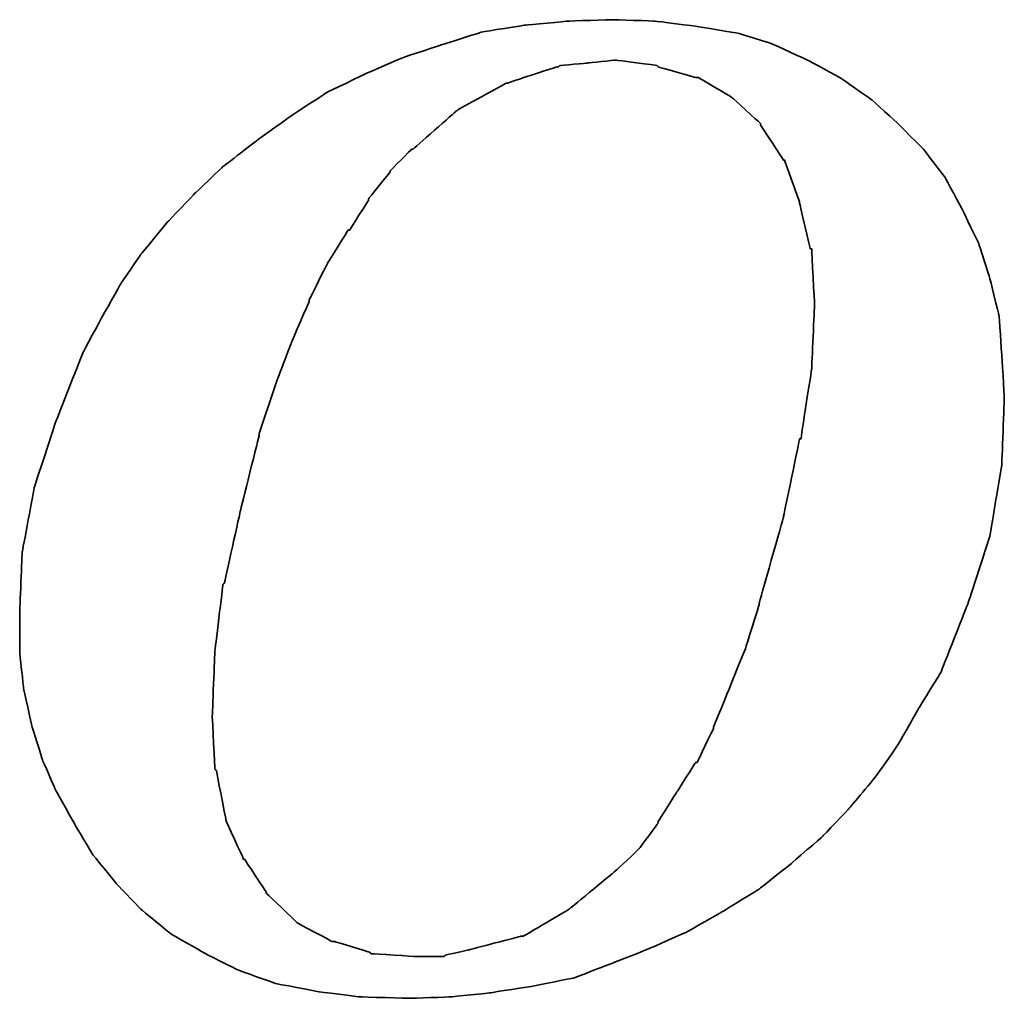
# Model space of a CAD drawing. Header units: millimetres. Extents: x 31 to 369, y 104 to 228.
# Tile 56 of 61: x 303.13 to 305.86, y 140.46 to 143.17. Entities that reach past the tile are written whole.
import ezdxf

# ---------------------------------------------------------------- set-up
doc = ezdxf.new("R2010")
doc.units = ezdxf.units.MM
doc.layers.add('DIM', color=4, linetype='CONTINUOUS')
doc.layers.add('layer 1', color=7, linetype='CONTINUOUS')

# ---------------------------------------------------------------- blocks, each defined once
blk = doc.blocks.new('TBI MOTION logo(完整正式版)')
at = {"layer": 'layer 1', "color": 22, "lineweight": 35}
for points, knots in [([(35.79625, -6.98375), (35.79625, -6.98375), (36.23125, -7.43875), (36.23125, -7.43875), (36.23125, -7.43875), (36.23125, -7.43875), (36.75625, -7.87125), (36.75625, -7.87125), (36.75625, -7.87125), (36.75625, -7.87125), (37.33125, -8.20375), (37.33125, -8.20375), (37.33125, -8.20375), (37.33125, -8.20375), (37.95625, -8.51875), (37.95625, -8.51875), (37.95625, -8.51875), (37.95625, -8.51875), (38.62625, -8.75875), (38.62625, -8.75875), (38.62625, -8.75875), (38.62625, -8.75875), (39.37125, -8.90375), (39.37125, -8.90375), (39.37125, -8.90375), (39.37125, -8.90375), (40.14125, -8.99875), (40.14125, -8.99875), (40.14125, -8.99875), (40.14125, -8.99875), (41.02625, -9.02375), (41.02625, -9.02375), (41.02625, -9.02375), (41.02625, -9.02375), (41.74625, -8.99875), (41.74625, -8.99875), (41.74625, -8.99875), (41.74625, -8.99875), (42.46625, -8.92375), (42.46625, -8.92375), (42.46625, -8.92375), (42.46625, -8.92375), (43.21125, -8.80625), (43.21125, -8.80625), (43.21125, -8.80625), (43.21125, -8.80625), (43.93125, -8.66375), (43.93125, -8.66375), (43.93125, -8.66375), (43.93125, -8.66375), (44.62625, -8.39875), (44.62625, -8.39875), (44.62625, -8.39875), (44.62625, -8.39875), (45.29625, -8.13375), (45.29625, -8.13375), (45.29625, -8.13375), (45.29625, -8.13375), (45.94625, -7.84375), (45.94625, -7.84375), (45.94625, -7.84375), (45.94625, -7.84375), (46.61625, -7.46375), (46.61625, -7.46375), (46.61625, -7.46375), (46.61625, -7.46375), (47.24125, -7.07875), (47.24125, -7.07875), (47.24125, -7.07875), (47.24125, -7.07875), (47.81625, -6.62375), (47.81625, -6.62375), (47.81625, -6.62375), (47.81625, -6.62375), (48.36875, -6.14375), (48.36875, -6.14375), (48.36875, -6.14375), (48.36875, -6.14375), (48.84625, -5.64125), (48.84625, -5.64125), (48.84625, -5.64125), (48.84625, -5.64125), (49.32625, -5.06375), (49.32625, -5.06375), (49.32625, -5.06375), (49.32625, -5.06375), (49.71125, -4.51374), (49.71125, -4.51374), (49.71125, -4.51374), (49.71125, -4.51374), (50.09625, -3.83874), (50.09625, -3.83874), (50.09625, -3.83874), (50.09625, -3.83874), (50.48125, -3.21374), (50.48125, -3.21374), (50.48125, -3.21374), (50.48125, -3.21374), (50.96125, -1.99125), (50.96125, -1.99125), (50.96125, -1.99125), (50.96125, -1.99125), (51.34375, -0.81875), (51.34375, -0.81875), (51.34375, -0.81875), (51.34375, -0.81875), (51.56125, 0.45624), (51.56125, 0.45624), (51.56125, 0.45624), (51.56125, 0.45624), (51.60625, 1.67624), (51.60625, 1.67624), (51.60625, 1.67624), (51.60625, 1.67624), (51.56125, 2.44625), (51.56125, 2.44625), (51.56125, 2.44625), (51.56125, 2.44625), (51.51125, 3.14125), (51.51125, 3.14125), (51.51125, 3.14125), (51.51125, 3.14125), (51.34375, 3.81125), (51.34375, 3.81125), (51.34375, 3.81125), (51.34375, 3.81125), (51.15125, 4.41125), (51.15125, 4.41125), (51.15125, 4.41125), (51.15125, 4.41125), (50.86125, 5.01125), (50.86125, 5.01125), (50.86125, 5.01125), (50.86125, 5.01125), (50.55125, 5.58875), (50.55125, 5.58875), (50.55125, 5.58875), (50.55125, 5.58875), (50.16625, 6.09125), (50.16625, 6.09125), (50.16625, 6.09125), (50.16625, 6.09125), (49.71125, 6.54875), (49.71125, 6.54875), (49.71125, 6.54875), (49.71125, 6.54875), (49.23125, 6.98125), (49.23125, 6.98125), (49.23125, 6.98125), (49.23125, 6.98125), (48.67875, 7.36625), (48.67875, 7.36625), (48.67875, 7.36625), (48.67875, 7.36625), (48.10375, 7.67625), (48.10375, 7.67625), (48.10375, 7.67625), (48.10375, 7.67625), (47.48125, 7.96375), (47.48125, 7.96375), (47.48125, 7.96375), (47.48125, 7.96375), (46.85625, 8.15625), (46.85625, 8.15625), (46.85625, 8.15625), (46.85625, 8.15625), (46.13625, 8.27624), (46.13625, 8.27624), (46.13625, 8.27624), (46.13625, 8.27624), (45.39125, 8.37125), (45.39125, 8.37125), (45.39125, 8.37125), (45.39125, 8.37125), (44.62625, 8.39624), (44.62625, 8.39624), (44.62625, 8.39624), (44.62625, 8.39624), (43.83625, 8.37125), (43.83625, 8.37125), (43.83625, 8.37125), (43.83625, 8.37125), (43.09125, 8.30125), (43.09125, 8.30125), (43.09125, 8.30125), (43.09125, 8.30125), (42.32125, 8.18125), (42.32125, 8.18125), (42.32125, 8.18125), (42.32125, 8.18125), (41.62875, 7.96375), (41.62875, 7.96375), (41.62875, 7.96375), (41.62875, 7.96375), (40.90625, 7.72625), (40.90625, 7.72625), (40.90625, 7.72625), (40.90625, 7.72625), (40.23624, 7.43625), (40.23624, 7.43625), (40.23624, 7.43625), (40.23624, 7.43625), (39.54124, 7.10125), (39.54124, 7.10125), (39.54124, 7.10125), (39.54124, 7.10125), (38.91625, 6.69125), (38.91625, 6.69125), (38.91625, 6.69125), (38.91625, 6.69125), (38.31625, 6.26125), (38.31625, 6.26125), (38.31625, 6.26125), (38.31625, 6.26125), (37.69125, 5.78125), (37.69125, 5.78125), (37.69125, 5.78125), (37.69125, 5.78125), (37.18625, 5.30125), (37.18625, 5.30125), (37.18625, 5.30125), (37.18625, 5.30125), (36.70625, 4.79624), (36.70625, 4.79624), (36.70625, 4.79624), (36.70625, 4.79624), (36.23125, 4.22125), (36.23125, 4.22125), (36.23125, 4.22125), (36.23125, 4.22125), (35.87124, 3.69375), (35.87124, 3.69375), (35.87124, 3.69375), (35.87124, 3.69375), (35.53125, 3.09125), (35.53125, 3.09125), (35.53125, 3.09125), (35.53125, 3.09125), (35.19875, 2.47125), (35.19875, 2.47125), (35.19875, 2.47125), (35.19875, 2.47125), (34.71625, 1.24625), (34.71625, 1.24625), (34.71625, 1.24625), (34.71625, 1.24625), (34.33125, 0.06874), (34.33125, 0.06874), (34.33125, 0.06874), (34.33125, 0.06874), (34.11625, -1.07875), (34.11625, -1.07875), (34.11625, -1.07875), (34.11625, -1.07875), (34.07125, -2.15875), (34.07125, -2.15875), (34.07125, -2.15875), (34.07125, -2.15875), (34.07125, -2.85375), (34.07125, -2.85375), (34.07125, -2.85375), (34.07125, -2.85375), (34.14125, -3.50375), (34.14125, -3.50375), (34.14125, -3.50375), (34.14125, -3.50375), (34.28625, -4.17375), (34.28625, -4.17375), (34.28625, -4.17375), (34.28625, -4.17375), (34.47625, -4.77624), (34.47625, -4.77624), (34.47625, -4.77624), (34.47625, -4.77624), (34.71625, -5.32625), (34.71625, -5.32625), (34.71625, -5.32625), (34.71625, -5.32625), (35.05375, -5.92875), (35.05375, -5.92875), (35.05375, -5.92875), (35.05375, -5.92875), (35.36375, -6.45375), (35.36375, -6.45375), (35.36375, -6.45375), (35.36375, -6.45375), (35.79625, -6.98375), (35.79625, -6.98375)], [0, 0, 0, 0, 0.01388889, 0.01388889, 0.01388889, 0.0138889, 0.02777778, 0.02777778, 0.02777778, 0.02777779, 0.04166667, 0.04166667, 0.04166667, 0.04166668, 0.05555556, 0.05555556, 0.05555556, 0.05555557, 0.06944444, 0.06944444, 0.06944444, 0.06944445, 0.08333333, 0.08333333, 0.08333333, 0.08333334, 0.09722222, 0.09722222, 0.09722222, 0.09722223, 0.11111111, 0.11111111, 0.11111111, 0.11111112, 0.125, 0.125, 0.125, 0.12500001, 0.13888889, 0.13888889, 0.13888889, 0.1388889, 0.15277778, 0.15277778, 0.15277778, 0.15277779, 0.16666667, 0.16666667, 0.16666667, 0.16666668, 0.18055556, 0.18055556, 0.18055556, 0.18055557, 0.19444444, 0.19444444, 0.19444444, 0.19444445, 0.20833333, 0.20833333, 0.20833333, 0.20833334, 0.22222222, 0.22222222, 0.22222222, 0.22222223, 0.23611111, 0.23611111, 0.23611111, 0.23611112, 0.25, 0.25, 0.25, 0.25000001, 0.26388889, 0.26388889, 0.26388889, 0.2638889, 0.27777778, 0.27777778, 0.27777778, 0.27777779, 0.29166667, 0.29166667, 0.29166667, 0.29166668, 0.30555556, 0.30555556, 0.30555556, 0.30555557, 0.31944444, 0.31944444, 0.31944444, 0.31944445, 0.33333333, 0.33333333, 0.33333333, 0.33333334, 0.34722222, 0.34722222, 0.34722222, 0.34722223, 0.36111111, 0.36111111, 0.36111111, 0.36111112, 0.375, 0.375, 0.375, 0.37500001, 0.38888889, 0.38888889, 0.38888889, 0.3888889, 0.40277778, 0.40277778, 0.40277778, 0.40277779, 0.41666667, 0.41666667, 0.41666667, 0.41666668, 0.43055556, 0.43055556, 0.43055556, 0.43055557, 0.44444444, 0.44444444, 0.44444444, 0.44444445, 0.45833333, 0.45833333, 0.45833333, 0.45833334, 0.47222222, 0.47222222, 0.47222222, 0.47222223, 0.48611111, 0.48611111, 0.48611111, 0.48611112, 0.5, 0.5, 0.5, 0.50000001, 0.51388889, 0.51388889, 0.51388889, 0.5138889, 0.52777778, 0.52777778, 0.52777778, 0.52777779, 0.54166667, 0.54166667, 0.54166667, 0.54166668, 0.55555556, 0.55555556, 0.55555556, 0.55555557, 0.56944444, 0.56944444, 0.56944444, 0.56944445, 0.58333333, 0.58333333, 0.58333333, 0.58333334, 0.59722222, 0.59722222, 0.59722222, 0.59722223, 0.61111111, 0.61111111, 0.61111111, 0.61111112, 0.625, 0.625, 0.625, 0.62500001, 0.63888889, 0.63888889, 0.63888889, 0.6388889, 0.65277778, 0.65277778, 0.65277778, 0.65277779, 0.66666667, 0.66666667, 0.66666667, 0.66666668, 0.68055556, 0.68055556, 0.68055556, 0.68055557, 0.69444444, 0.69444444, 0.69444444, 0.69444445, 0.70833333, 0.70833333, 0.70833333, 0.70833334, 0.72222222, 0.72222222, 0.72222222, 0.72222223, 0.73611111, 0.73611111, 0.73611111, 0.73611112, 0.75, 0.75, 0.75, 0.75000001, 0.76388889, 0.76388889, 0.76388889, 0.7638889, 0.77777778, 0.77777778, 0.77777778, 0.77777779, 0.79166667, 0.79166667, 0.79166667, 0.79166668, 0.80555556, 0.80555556, 0.80555556, 0.80555557, 0.81944444, 0.81944444, 0.81944444, 0.81944445, 0.83333333, 0.83333333, 0.83333333, 0.83333334, 0.84722222, 0.84722222, 0.84722222, 0.84722223, 0.86111111, 0.86111111, 0.86111111, 0.86111112, 0.875, 0.875, 0.875, 0.87500001, 0.88888889, 0.88888889, 0.88888889, 0.8888889, 0.90277778, 0.90277778, 0.90277778, 0.90277779, 0.91666667, 0.91666667, 0.91666667, 0.91666668, 0.93055556, 0.93055556, 0.93055556, 0.93055557, 0.94444444, 0.94444444, 0.94444444, 0.94444445, 0.95833333, 0.95833333, 0.95833333, 0.95833334, 0.97222222, 0.97222222, 0.97222222, 0.97222223, 0.98611111, 0.98611111, 0.98611111, 0.98611112, 1, 1, 1, 1]), ([(38.33875, 1.03124), (38.33875, 1.03124), (38.62625, 1.89625), (38.62625, 1.89625), (38.62625, 1.89625), (38.62625, 1.89625), (38.91625, 2.66375), (38.91625, 2.66375), (38.91625, 2.66375), (38.91625, 2.66375), (39.22625, 3.38125), (39.22625, 3.38125), (39.22625, 3.38125), (39.22625, 3.38125), (39.22625, 3.40624), (39.22625, 3.40624), (39.22625, 3.40624), (39.22625, 3.40624), (39.56124, 4.07624), (39.56124, 4.07624), (39.56124, 4.07624), (39.56124, 4.07624), (39.92125, 4.65125), (39.92125, 4.65125), (39.92125, 4.65125), (39.92125, 4.65125), (39.94625, 4.65125), (39.94625, 4.65125), (39.94625, 4.65125), (39.94625, 4.65125), (40.28125, 5.17875), (40.28125, 5.17875), (40.28125, 5.17875), (40.28125, 5.17875), (40.28125, 5.20375), (40.28125, 5.20375), (40.28125, 5.20375), (40.28125, 5.20375), (40.66875, 5.68625), (40.66875, 5.68625), (40.66875, 5.68625), (40.66875, 5.68625), (40.66875, 5.70625), (40.66875, 5.70625), (40.66875, 5.70625), (40.66875, 5.70625), (41.05124, 6.09125), (41.05124, 6.09125), (41.05124, 6.09125), (41.05124, 6.09125), (41.07625, 6.09125), (41.07625, 6.09125), (41.07625, 6.09125), (41.07625, 6.09125), (41.84125, 6.76625), (41.84125, 6.76625), (41.84125, 6.76625), (41.84125, 6.76625), (41.86625, 6.78625), (41.86625, 6.78625), (41.86625, 6.78625), (41.86625, 6.78625), (42.73125, 7.26624), (42.73125, 7.26624), (42.73125, 7.26624), (42.73125, 7.26624), (42.75625, 7.26624), (42.75625, 7.26624), (42.75625, 7.26624), (42.75625, 7.26624), (43.18625, 7.41125), (43.18625, 7.41125), (43.18625, 7.41125), (43.18625, 7.41125), (43.64125, 7.55625), (43.64125, 7.55625), (43.64125, 7.55625), (43.64125, 7.55625), (43.66625, 7.55625), (43.66625, 7.55625), (43.66625, 7.55625), (43.66625, 7.55625), (43.69125, 7.58124), (43.69125, 7.58124), (43.69125, 7.58124), (43.69125, 7.58124), (44.19125, 7.62625), (44.19125, 7.62625), (44.19125, 7.62625), (44.19125, 7.62625), (44.67125, 7.67625), (44.67125, 7.67625), (44.67125, 7.67625), (44.67125, 7.67625), (44.69625, 7.67625), (44.69625, 7.67625), (44.69625, 7.67625), (44.69625, 7.67625), (45.41875, 7.58124), (45.41875, 7.58124), (45.41875, 7.58124), (45.41875, 7.58124), (45.44125, 7.55625), (45.44125, 7.55625), (45.44125, 7.55625), (45.44125, 7.55625), (46.11125, 7.36625), (46.11125, 7.36625), (46.11125, 7.36625), (46.11125, 7.36625), (46.13625, 7.36625), (46.13625, 7.36625), (46.13625, 7.36625), (46.13625, 7.36625), (46.15875, 7.36625), (46.15875, 7.36625), (46.15875, 7.36625), (46.15875, 7.36625), (46.73625, 7.02624), (46.73625, 7.02624), (46.73625, 7.02624), (46.73625, 7.02624), (46.76125, 7.00624), (46.76125, 7.00624), (46.76125, 7.00624), (46.76125, 7.00624), (47.24125, 6.57124), (47.24125, 6.57124), (47.24125, 6.57124), (47.24125, 6.57124), (47.26625, 6.54875), (47.26625, 6.54875), (47.26625, 6.54875), (47.26625, 6.54875), (47.26625, 6.52375), (47.26625, 6.52375), (47.26625, 6.52375), (47.26625, 6.52375), (47.67375, 5.89875), (47.67375, 5.89875), (47.67375, 5.89875), (47.67375, 5.89875), (47.69625, 5.89875), (47.69625, 5.89875), (47.69625, 5.89875), (47.69625, 5.89875), (47.69625, 5.87625), (47.69625, 5.87625), (47.69625, 5.87625), (47.69625, 5.87625), (47.96125, 5.15625), (47.96125, 5.15625), (47.96125, 5.15625), (47.96125, 5.15625), (47.96125, 5.13125), (47.96125, 5.13125), (47.96125, 5.13125), (47.96125, 5.13125), (48.15125, 4.31875), (48.15125, 4.31875), (48.15125, 4.31875), (48.15125, 4.31875), (48.17625, 4.31875), (48.17625, 4.31875), (48.17625, 4.31875), (48.17625, 4.31875), (48.17625, 4.29125), (48.17625, 4.29125), (48.17625, 4.29125), (48.17625, 4.29125), (48.22625, 3.33125), (48.22625, 3.33125), (48.22625, 3.33125), (48.22625, 3.33125), (48.22625, 3.30875), (48.22625, 3.30875), (48.22625, 3.30875), (48.22625, 3.30875), (48.17625, 2.20624), (48.17625, 2.20624), (48.17625, 2.20624), (48.17625, 2.20624), (48.17625, 2.18124), (48.17625, 2.18124), (48.17625, 2.18124), (48.17625, 2.18124), (47.98375, 0.93624), (47.98375, 0.93624), (47.98375, 0.93624), (47.98375, 0.93624), (47.96125, 0.93624), (47.96125, 0.93624), (47.96125, 0.93624), (47.96125, 0.93624), (47.67375, -0.45874), (47.67375, -0.45874), (47.67375, -0.45874), (47.67375, -0.45874), (47.24125, -1.99125), (47.24125, -1.99125), (47.24125, -1.99125), (47.24125, -1.99125), (47.24125, -2.01874), (47.24125, -2.01874), (47.24125, -2.01874), (47.24125, -2.01874), (47.00125, -2.78375), (47.00125, -2.78375), (47.00125, -2.78375), (47.00125, -2.78375), (46.71125, -3.50375), (46.71125, -3.50375), (46.71125, -3.50375), (46.71125, -3.50375), (46.42625, -4.19875), (46.42625, -4.19875), (46.42625, -4.19875), (46.42625, -4.19875), (46.42625, -4.22375), (46.42625, -4.22375), (46.42625, -4.22375), (46.42625, -4.22375), (46.13625, -4.82374), (46.13625, -4.82374), (46.13625, -4.82374), (46.13625, -4.82374), (46.11125, -4.82374), (46.11125, -4.82374), (46.11125, -4.82374), (46.11125, -4.82374), (45.77625, -5.35125), (45.77625, -5.35125), (45.77625, -5.35125), (45.77625, -5.35125), (45.44125, -5.87875), (45.44125, -5.87875), (45.44125, -5.87875), (45.44125, -5.87875), (45.44125, -5.90375), (45.44125, -5.90375), (45.44125, -5.90375), (45.44125, -5.90375), (45.10625, -6.35875), (45.10625, -6.35875), (45.10625, -6.35875), (45.10625, -6.35875), (45.08125, -6.38375), (45.08125, -6.38375), (45.08125, -6.38375), (45.08125, -6.38375), (44.69625, -6.74375), (44.69625, -6.74375), (44.69625, -6.74375), (44.69625, -6.74375), (43.88375, -7.41625), (43.88375, -7.41625), (43.88375, -7.41625), (43.88375, -7.41625), (43.85625, -7.43875), (43.85625, -7.43875), (43.85625, -7.43875), (43.85625, -7.43875), (43.04125, -7.91875), (43.04125, -7.91875), (43.04125, -7.91875), (43.04125, -7.91875), (43.01625, -7.91875), (43.01625, -7.91875), (43.01625, -7.91875), (43.01625, -7.91875), (42.99625, -7.91875), (42.99625, -7.91875), (42.99625, -7.91875), (42.99625, -7.91875), (42.08125, -8.15875), (42.08125, -8.15875), (42.08125, -8.15875), (42.08125, -8.15875), (41.65125, -8.25625), (41.65125, -8.25625), (41.65125, -8.25625), (41.65125, -8.25625), (41.62875, -8.27875), (41.62875, -8.27875), (41.62875, -8.27875), (41.62875, -8.27875), (41.60125, -8.27875), (41.60125, -8.27875), (41.60125, -8.27875), (41.60125, -8.27875), (41.12125, -8.27875), (41.12125, -8.27875), (41.12125, -8.27875), (41.12125, -8.27875), (40.35624, -8.23125), (40.35624, -8.23125), (40.35624, -8.23125), (40.35624, -8.23125), (40.33125, -8.23125), (40.33125, -8.23125), (40.33125, -8.23125), (40.33125, -8.23125), (40.30625, -8.20375), (40.30625, -8.20375), (40.30625, -8.20375), (40.30625, -8.20375), (39.68375, -8.01375), (39.68375, -8.01375), (39.68375, -8.01375), (39.68375, -8.01375), (39.66124, -8.01375), (39.66124, -8.01375), (39.66124, -8.01375), (39.66124, -8.01375), (39.63625, -8.01375), (39.63625, -8.01375), (39.63625, -8.01375), (39.63625, -8.01375), (39.01125, -7.67875), (39.01125, -7.67875), (39.01125, -7.67875), (39.01125, -7.67875), (38.98875, -7.65375), (38.98875, -7.65375), (38.98875, -7.65375), (38.98875, -7.65375), (38.48625, -7.17375), (38.48625, -7.17375), (38.48625, -7.17375), (38.48625, -7.17375), (38.45875, -7.14875), (38.45875, -7.14875), (38.45875, -7.14875), (38.45875, -7.14875), (38.45875, -7.12875), (38.45875, -7.12875), (38.45875, -7.12875), (38.45875, -7.12875), (38.07625, -6.54875), (38.07625, -6.54875), (38.07625, -6.54875), (38.07625, -6.54875), (38.05125, -6.54875), (38.05125, -6.54875), (38.05125, -6.54875), (38.05125, -6.54875), (38.05125, -6.52875), (38.05125, -6.52875), (38.05125, -6.52875), (38.05125, -6.52875), (37.74125, -5.85375), (37.74125, -5.85375), (37.74125, -5.85375), (37.74125, -5.85375), (37.74125, -5.82875), (37.74125, -5.82875), (37.74125, -5.82875), (37.74125, -5.82875), (37.57375, -4.96875), (37.57375, -4.96875), (37.57375, -4.96875), (37.57375, -4.96875), (37.54625, -4.94375), (37.54625, -4.94375), (37.54625, -4.94375), (37.54625, -4.94375), (37.50125, -4.03375), (37.50125, -4.03375), (37.50125, -4.03375), (37.50125, -4.03375), (37.50125, -4.00875), (37.50125, -4.00875), (37.50125, -4.00875), (37.50125, -4.00875), (37.54625, -2.85375), (37.54625, -2.85375), (37.54625, -2.85375), (37.54625, -2.85375), (37.69125, -1.65875), (37.69125, -1.65875), (37.69125, -1.65875), (37.69125, -1.65875), (37.71624, -1.63375), (37.71624, -1.63375), (37.71624, -1.63375), (37.71624, -1.63375), (38.00375, -0.33875), (38.00375, -0.33875), (38.00375, -0.33875), (38.00375, -0.33875), (38.33875, 1.00624), (38.33875, 1.00624), (38.33875, 1.00624), (38.33875, 1.00624), (38.33875, 1.03124), (38.33875, 1.03124)], [0, 0, 0, 0, 0.01010101, 0.01010101, 0.01010101, 0.01010102, 0.02020202, 0.02020202, 0.02020202, 0.02020203, 0.03030303, 0.03030303, 0.03030303, 0.03030304, 0.04040404, 0.04040404, 0.04040404, 0.04040405, 0.05050505, 0.05050505, 0.05050505, 0.05050506, 0.06060606, 0.06060606, 0.06060606, 0.06060607, 0.07070707, 0.07070707, 0.07070707, 0.07070708, 0.08080808, 0.08080808, 0.08080808, 0.08080809, 0.09090909, 0.09090909, 0.09090909, 0.0909091, 0.1010101, 0.1010101, 0.1010101, 0.10101011, 0.11111111, 0.11111111, 0.11111111, 0.11111112, 0.12121212, 0.12121212, 0.12121212, 0.12121213, 0.13131313, 0.13131313, 0.13131313, 0.13131314, 0.14141414, 0.14141414, 0.14141414, 0.14141415, 0.15151515, 0.15151515, 0.15151515, 0.15151516, 0.16161616, 0.16161616, 0.16161616, 0.16161617, 0.17171717, 0.17171717, 0.17171717, 0.17171718, 0.18181818, 0.18181818, 0.18181818, 0.18181819, 0.19191919, 0.19191919, 0.19191919, 0.1919192, 0.2020202, 0.2020202, 0.2020202, 0.20202021, 0.21212121, 0.21212121, 0.21212121, 0.21212122, 0.22222222, 0.22222222, 0.22222222, 0.22222223, 0.23232323, 0.23232323, 0.23232323, 0.23232324, 0.24242424, 0.24242424, 0.24242424, 0.24242425, 0.25252525, 0.25252525, 0.25252525, 0.25252526, 0.26262626, 0.26262626, 0.26262626, 0.26262627, 0.27272727, 0.27272727, 0.27272727, 0.27272728, 0.28282828, 0.28282828, 0.28282828, 0.28282829, 0.29292929, 0.29292929, 0.29292929, 0.2929293, 0.3030303, 0.3030303, 0.3030303, 0.30303031, 0.31313131, 0.31313131, 0.31313131, 0.31313132, 0.32323232, 0.32323232, 0.32323232, 0.32323233, 0.33333333, 0.33333333, 0.33333333, 0.33333334, 0.34343434, 0.34343434, 0.34343434, 0.34343435, 0.35353535, 0.35353535, 0.35353535, 0.35353536, 0.36363636, 0.36363636, 0.36363636, 0.36363637, 0.37373737, 0.37373737, 0.37373737, 0.37373738, 0.38383838, 0.38383838, 0.38383838, 0.38383839, 0.39393939, 0.39393939, 0.39393939, 0.3939394, 0.4040404, 0.4040404, 0.4040404, 0.40404041, 0.41414141, 0.41414141, 0.41414141, 0.41414142, 0.42424242, 0.42424242, 0.42424242, 0.42424243, 0.43434343, 0.43434343, 0.43434343, 0.43434344, 0.44444444, 0.44444444, 0.44444444, 0.44444445, 0.45454545, 0.45454545, 0.45454545, 0.45454546, 0.46464646, 0.46464646, 0.46464646, 0.46464647, 0.47474747, 0.47474747, 0.47474747, 0.47474748, 0.48484848, 0.48484848, 0.48484848, 0.48484849, 0.49494949, 0.49494949, 0.49494949, 0.4949495, 0.50505051, 0.50505051, 0.50505051, 0.50505052, 0.51515152, 0.51515152, 0.51515152, 0.51515153, 0.52525253, 0.52525253, 0.52525253, 0.52525254, 0.53535354, 0.53535354, 0.53535354, 0.53535355, 0.54545455, 0.54545455, 0.54545455, 0.54545456, 0.55555556, 0.55555556, 0.55555556, 0.55555557, 0.56565657, 0.56565657, 0.56565657, 0.56565658, 0.57575758, 0.57575758, 0.57575758, 0.57575759, 0.58585859, 0.58585859, 0.58585859, 0.5858586, 0.5959596, 0.5959596, 0.5959596, 0.59595961, 0.60606061, 0.60606061, 0.60606061, 0.60606062, 0.61616162, 0.61616162, 0.61616162, 0.61616163, 0.62626263, 0.62626263, 0.62626263, 0.62626264, 0.63636364, 0.63636364, 0.63636364, 0.63636365, 0.64646465, 0.64646465, 0.64646465, 0.64646466, 0.65656566, 0.65656566, 0.65656566, 0.65656567, 0.66666667, 0.66666667, 0.66666667, 0.66666668, 0.67676768, 0.67676768, 0.67676768, 0.67676769, 0.68686869, 0.68686869, 0.68686869, 0.6868687, 0.6969697, 0.6969697, 0.6969697, 0.69696971, 0.70707071, 0.70707071, 0.70707071, 0.70707072, 0.71717172, 0.71717172, 0.71717172, 0.71717173, 0.72727273, 0.72727273, 0.72727273, 0.72727274, 0.73737374, 0.73737374, 0.73737374, 0.73737375, 0.74747475, 0.74747475, 0.74747475, 0.74747476, 0.75757576, 0.75757576, 0.75757576, 0.75757577, 0.76767677, 0.76767677, 0.76767677, 0.76767678, 0.77777778, 0.77777778, 0.77777778, 0.77777779, 0.78787879, 0.78787879, 0.78787879, 0.7878788, 0.7979798, 0.7979798, 0.7979798, 0.79797981, 0.80808081, 0.80808081, 0.80808081, 0.80808082, 0.81818182, 0.81818182, 0.81818182, 0.81818183, 0.82828283, 0.82828283, 0.82828283, 0.82828284, 0.83838384, 0.83838384, 0.83838384, 0.83838385, 0.84848485, 0.84848485, 0.84848485, 0.84848486, 0.85858586, 0.85858586, 0.85858586, 0.85858587, 0.86868687, 0.86868687, 0.86868687, 0.86868688, 0.87878788, 0.87878788, 0.87878788, 0.87878789, 0.88888889, 0.88888889, 0.88888889, 0.8888889, 0.8989899, 0.8989899, 0.8989899, 0.89898991, 0.90909091, 0.90909091, 0.90909091, 0.90909092, 0.91919192, 0.91919192, 0.91919192, 0.91919193, 0.92929293, 0.92929293, 0.92929293, 0.92929294, 0.93939394, 0.93939394, 0.93939394, 0.93939395, 0.94949495, 0.94949495, 0.94949495, 0.94949496, 0.95959596, 0.95959596, 0.95959596, 0.95959597, 0.96969697, 0.96969697, 0.96969697, 0.96969698, 0.97979798, 0.97979798, 0.97979798, 0.97979799, 0.98989899, 0.98989899, 0.98989899, 0.989899, 1, 1, 1, 1])]:
    blk.add_open_spline(points, degree=3, knots=knots, dxfattribs=at)

msp = doc.modelspace()

# ---------------------------------------------------------------- block references
at = {"layer": 'DIM', "color": 7, "xscale": 0.1555785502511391, "yscale": 0.1555785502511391, "zscale": 0.1555785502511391}
msp.add_blockref('TBI MOTION logo(完整正式版)', (297.8307, 141.8679), dxfattribs=at)

doc.saveas('drawing.dxf')
